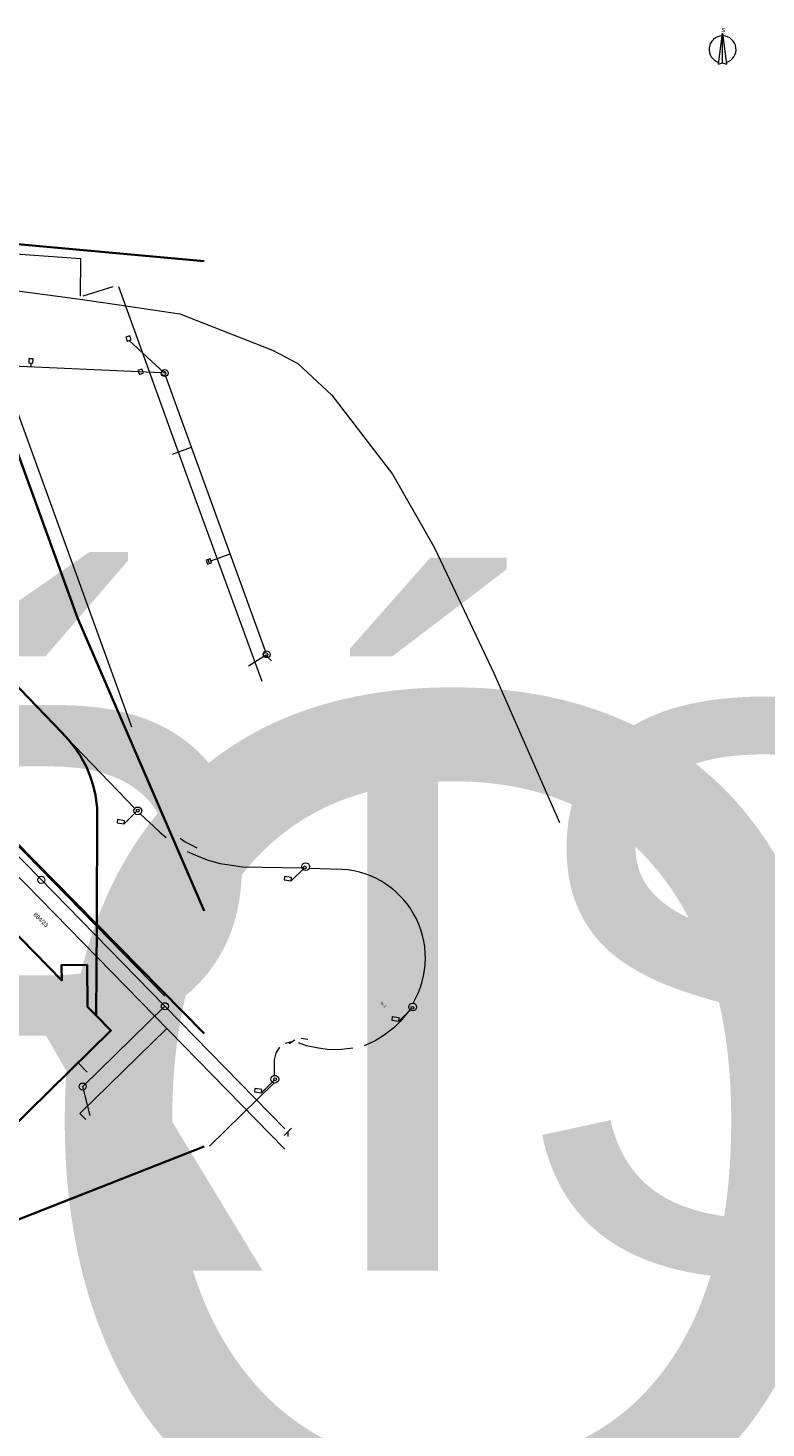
# Model space of a CAD drawing. Header units: millimetres. Extents: x -526943 to -525788, y -1144876 to -1129089.
# Tile 132 of 134: x -526729 to -526624, y -1129359 to -1129161. Entities that reach past the tile are written whole.
import ezdxf
from ezdxf.enums import TextEntityAlignment as Align

# ---------------------------------------------------------------- set-up
doc = ezdxf.new("R2010")
doc.units = ezdxf.units.MM
doc.header["$LTSCALE"] = 12
for name, color, linetype, lineweight in [('IS_sdelovací CETIN', 6, 'EL_VEDENI_SLABOPROUD_PODZ', 0), ('ISa_destova_kanalizace', 6, 'KANALIZACE_DESTOVA_PODZ', 0), ('ISa_NN', 6, 'EL_VEDENI_NN_PODZ', 0), ('ISa_splaskova_kanalizace', 6, 'KANALIZACE_SPLASKOVA_PODZ', 0), ('KN tlusta', 170, 'Continuous', 35), ('tenka', 6, 'Continuous', 9), ('text', 6, 'Continuous', 9)]:
    doc.layers.add(name, color=color, linetype=linetype, lineweight=lineweight)
doc.layers.add('ISa_Vodovod', color=6, linetype='VODA_PITNA_PODZ')
doc.layers.add('Parc. č.', color=170, linetype='Continuous')
doc.styles.add('laplan', font='txt', dxfattribs={"height": 0.002})
doc.styles.add('pivovarska', font='txt')
doc.styles.add('VCDSTYLE13', font='Microsoft Sans Serif')
doc.linetypes.add('EL_VEDENI_NN_PODZ', pattern='A,35,-15,[109,CADKON.SHX,S=5,R=0,X=0,Y=0],-50', length=100)
doc.linetypes.add('EL_VEDENI_SLABOPROUD_PODZ', pattern='A,10,-30,[116,CADKON.SHX,S=5,R=0,X=0,Y=0],-35,10,-10', length=95)
doc.linetypes.add('KANALIZACE_DESTOVA_PODZ', pattern='A,35,-15,[102,CADKON.SHX,S=5,R=0,X=0,Y=5],-5,[106,CADKON.SHX,S=5,R=0,X=10,Y=0],30,-15', length=100)
doc.linetypes.add('KANALIZACE_SPLASKOVA_PODZ', pattern='A,35,-15,[102,CADKON.SHX,S=5,R=0,X=0,Y=5],-5,[102,CADKON.SHX,S=5,R=0,X=20,Y=5],30,-15', length=100)
doc.linetypes.add('VODA_PITNA_PODZ', pattern='A,35,-15,[117,CADKON.SHX,S=1.25,R=0,X=0,Y=0],-50', length=100)

# ---------------------------------------------------------------- blocks, each defined once
blk = doc.blocks.new('A$C786E34EF')
at = {"layer": 'tenka'}
for p, q in [((350, 0), (500, 1150)), ((500, 50), (500, 1150)), ((500, 1150), (650, 0)), ((350, 0), (500, 50)), ((500, 50), (650, 0))]:
    blk.add_line(p, q, dxfattribs=at)
for start, end in [(91.4974, 253.6398), (286.3602, 88.5026)]:
    blk.add_arc((500, 550), 500, start, end, dxfattribs=at)
at = {"layer": 'text', "insert": (457, 1341), "char_height": 150, "attachment_point": 1, "style": 'pivovarska'}
blk.add_mtext_dynamic_manual_height_columns('S', width=200, gutter_width=500, heights=[0], dxfattribs=at)

msp = doc.modelspace()

# ---------------------------------------------------------------- linework, layer by layer
at = {"layer": 'ISa_destova_kanalizace', "ltscale": 0.002}
for p, q in [((-526714.262, -1129204.579), (-526714.826, -1129204.784)), ((-526714.826, -1129204.784), (-526714.62, -1129205.348)), ((-526714.62, -1129205.348), (-526714.056, -1129205.142)), ((-526714.338, -1129205.245), (-526709.34, -1129209.85)), ((-526714.056, -1129205.142), (-526714.262, -1129204.579)), ((-526728.541, -1129207.822), (-526728.561, -1129208.422)), ((-526727.941, -1129207.842), (-526728.541, -1129207.822)), ((-526727.961, -1129208.442), (-526727.941, -1129207.842)), ((-526709.84, -1129209.833), (-526741.37, -1129208.397)), ((-526728.561, -1129208.422), (-526727.961, -1129208.442)), ((-526728.261, -1129208.433), (-526728.28, -1129208.993)), ((-526712.553, -1129209.277), (-526713.116, -1129209.483)), ((-526713.116, -1129209.483), (-526712.911, -1129210.047)), ((-526712.911, -1129210.047), (-526712.347, -1129209.841)), ((-526712.347, -1129209.841), (-526712.553, -1129209.277)), ((-526708.208, -1129221.318), (-526705.536, -1129220.344))]:
    msp.add_line(p, q, dxfattribs=at)
at = {"layer": 'ISa_destova_kanalizace', "linetype": 'Continuous', "ltscale": 0.002}
msp.add_circle((-526709.34, -1129209.85), 0.5, dxfattribs=at)
at = {"layer": 'ISa_destova_kanalizace', "ltscale": 0.002}
msp.add_circle((-526709.481, -1129209.901), 0.3, dxfattribs=at)
at = {"layer": 'ISa_NN', "ltscale": 0.002}
for p, q in [((-526734.45, -1129192.694), (-526721.232, -1129193.653)), ((-526721.232, -1129193.653), (-526721.278, -1129198.956)), ((-526720.885, -1129198.941), (-526716.609, -1129197.612)), ((-526715.859, -1129197.612), (-526705.964, -1129225.063))]:
    msp.add_line(p, q, dxfattribs=at)
at = {"layer": 'KN tlusta', "linetype": 'Continuous'}
for p, q in [((-526741.23, -1129190.6), (-526703.74, -1129194.032)), ((-526723.86, -1129260.67), (-526737.13, -1129246.93)), ((-526718.93, -1129287.85), (-526718.88, -1129271.34)), ((-526718.93, -1129287.85), (-526719.03, -1129300.73)), ((-526703.74, -1129303.246), (-526718.93, -1129287.85)), ((-526785.4, -1129351.34), (-526703.74, -1129319.227))]:
    msp.add_line(p, q, dxfattribs=at)
for points in [[(-526703.74, -1129285.901), (-526721.68, -1129244.48), (-526734.14, -1129210.15)], [(-526718.88, -1129271.34), (-526719.068, -1129269.948), (-526719.139, -1129269.554), (-526719.454, -1129268.185), (-526719.865, -1129266.841), (-526720.37, -1129265.53), (-526721.082, -1129264.269), (-526721.192, -1129264.091), (-526722.002, -1129262.89), (-526722.893, -1129261.748), (-526723.86, -1129260.67)], [(-526739.93, -1129279.04), (-526733.69, -1129272.89), (-526718.93, -1129287.85)], [(-526738.45, -1129280.88), (-526764.65, -1129306.54), (-526743.16, -1129328.56), (-526716.94, -1129302.84), (-526719.03, -1129300.73)], [(-526719.03, -1129300.73), (-526720.25, -1129299.47), (-526720.3, -1129293.55), (-526723.92, -1129293.57), (-526723.9, -1129295.76), (-526731.57, -1129287.87), (-526731.36, -1129282.31), (-526735.01, -1129282.16), (-526735.06, -1129284.35), (-526738.45, -1129280.88)]]:
    msp.add_lwpolyline(points, dxfattribs=at)

# ---------------------------------------------------------------- block references
at = {"layer": 'tenka', "xscale": 0.003817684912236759, "yscale": 0.003817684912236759, "zscale": 0.003817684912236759}
msp.add_blockref('A$C786E34EF', (-526632.338, -1129166.175), dxfattribs=at)

# ---------------------------------------------------------------- texts
at = {"layer": 'Parc. č.', "style": 'laplan'}
msp.add_text('884/23', height=0.6, rotation=316, dxfattribs=at).set_placement((-526727.049, -1129287.397), align=Align.CENTER)

# ---------------------------------------------------------------- next in the draw order: texts
at = {"layer": 'text', "insert": (-526839.245, -1129256.802), "char_height": 0.4, "width": 4.56759, "attachment_point": 1, "style": 'laplan', "bg_fill": 3, "box_fill_scale": 1.1, "bg_fill_color": 256, "bg_fill_transparency": 0}
msp.add_mtext('\\pi0.1098;{\\H200x;PŘÍSTAVBA HALY}', dxfattribs=at)

# ---------------------------------------------------------------- next in the draw order: linework, layer by layer
at = {"layer": 'ISa_destova_kanalizace', "ltscale": 0.002}
for p, q in [((-526695.091, -1129249.17), (-526709.169, -1129210.32)), ((-526702.798, -1129236.385), (-526700.082, -1129235.396)), ((-526702.9, -1129236.104), (-526703.464, -1129236.309)), ((-526703.464, -1129236.309), (-526703.259, -1129236.873)), ((-526703.259, -1129236.873), (-526702.695, -1129236.667)), ((-526702.977, -1129236.77), (-526703.182, -1129236.206)), ((-526702.695, -1129236.667), (-526702.9, -1129236.104)), ((-526697.496, -1129251.257), (-526694.92, -1129249.64)), ((-526694.946, -1129249.835), (-526694.247, -1129250.55)), ((-526694.247, -1129250.55), (-526694.946, -1129249.835))]:
    msp.add_line(p, q, dxfattribs=at)
at = {"layer": 'ISa_destova_kanalizace', "linetype": 'Continuous', "ltscale": 0.002}
msp.add_circle((-526694.92, -1129249.64), 0.5, dxfattribs=at)
at = {"layer": 'ISa_destova_kanalizace', "ltscale": 0.002}
msp.add_circle((-526695.061, -1129249.691), 0.3, dxfattribs=at)

# ---------------------------------------------------------------- next in the draw order: texts
at = {"layer": 'text', "insert": (-526838.33, -1129256.088), "char_height": 0.6, "width": 2.57861, "attachment_point": 1, "style": 'laplan', "bg_fill": 3, "box_fill_scale": 1.1, "bg_fill_color": 256, "bg_fill_transparency": 0}
msp.add_mtext('\\pi0.23416;{\\H200x;SO.01}', dxfattribs=at)

# ---------------------------------------------------------------- next in the draw order: linework, layer by layer
at = {"layer": 'IS_sdelovací CETIN', "ltscale": 0.003, "flags": 128}
msp.add_lwpolyline([(-526755.65, -1129195.19), (-526741.22, -1129196.75), (-526721.27, -1129199.4), (-526716.08, -1129200.15), (-526707.2, -1129201.46), (-526694.09, -1129206.62), (-526690.52, -1129208.49), (-526685.69, -1129212.96), (-526677.09, -1129224.13), (-526671.18, -1129234.55), (-526662.74, -1129252.41), (-526653.5, -1129273.401)], dxfattribs=at)
at = {"layer": 'ISa_destova_kanalizace', "ltscale": 0.002}
for p, q in [((-526709.289, -1129297.982), (-526744.614, -1129261.849)), ((-526720.295, -1129308.742), (-526721.685, -1129307.315))]:
    msp.add_line(p, q, dxfattribs=at)
at = {"layer": 'ISa_destova_kanalizace', "linetype": 'Continuous', "ltscale": 0.002}
for centre, radius in [((-526713.136, -1129271.77), 0.544), ((-526689.401, -1129279.656), 0.544), ((-526674.257, -1129299.514), 0.544), ((-526720.931, -1129310.762), 0.5), ((-526693.755, -1129309.722), 0.544)]:
    msp.add_circle(centre, radius, dxfattribs=at)
at = {"layer": 'ISa_NN', "ltscale": 0.002}
for p, q in [((-526713.993, -1129259.943), (-526731.581, -1129211.414)), ((-526705.964, -1129225.063), (-526695.614, -1129253.447)), ((-526730.5, -1129253.856), (-526713.555, -1129271.445)), ((-526716.002, -1129273.013), (-526716.069, -1129273.482)), ((-526715.012, -1129273.157), (-526716.002, -1129273.013)), ((-526715.081, -1129273.627), (-526713.296, -1129271.877)), ((-526715.081, -1129273.627), (-526715.012, -1129273.157)), ((-526712.811, -1129272.205), (-526710.885, -1129273.995)), ((-526716.069, -1129273.482), (-526715.081, -1129273.627)), ((-526710.885, -1129273.995), (-526710.009, -1129274.801)), ((-526710.009, -1129274.801), (-526709.133, -1129275.519)), ((-526707.128, -1129275.623), (-526706.427, -1129276.162)), ((-526706.427, -1129276.162), (-526705.591, -1129276.569)), ((-526705.591, -1129276.569), (-526704.8, -1129277.02)), ((-526706.147, -1129277.498), (-526704.739, -1129278.133)), ((-526704.739, -1129278.133), (-526703.198, -1129278.725)), ((-526703.198, -1129278.725), (-526701.479, -1129279.231)), ((-526701.479, -1129279.231), (-526700.155, -1129279.423)), ((-526700.155, -1129279.423), (-526698.344, -1129279.665)), ((-526698.344, -1129279.665), (-526689.857, -1129279.85)), ((-526692.366, -1129281.038), (-526692.432, -1129281.507)), ((-526691.376, -1129281.182), (-526692.366, -1129281.038)), ((-526691.444, -1129281.652), (-526689.659, -1129279.901)), ((-526691.444, -1129281.652), (-526691.376, -1129281.182)), ((-526688.885, -1129279.861), (-526684.365, -1129280.034)), ((-526692.432, -1129281.507), (-526691.444, -1129281.652)), ((-526677.152, -1129300.9), (-526677.219, -1129301.369)), ((-526676.162, -1129301.044), (-526677.152, -1129300.9)), ((-526676.23, -1129301.514), (-526674.446, -1129299.763)), ((-526676.23, -1129301.514), (-526676.162, -1129301.044)), ((-526674.641, -1129299.913), (-526676.026, -1129301.545)), ((-526676.947, -1129302.446), (-526678.291, -1129303.483)), ((-526677.219, -1129301.369), (-526676.23, -1129301.514)), ((-526676.026, -1129301.545), (-526676.947, -1129302.446)), ((-526691.394, -1129304.442), (-526692.29, -1129304.675)), ((-526690.943, -1129304.198), (-526691.734, -1129304.703)), ((-526689.261, -1129304.981), (-526690.421, -1129304.561)), ((-526689.073, -1129304.084), (-526690.047, -1129303.964)), ((-526687.559, -1129305.352), (-526689.261, -1129304.981)), ((-526679.562, -1129304.31), (-526681.112, -1129304.994)), ((-526678.291, -1129303.483), (-526679.562, -1129304.31)), ((-526693.831, -1129306.987), (-526693.855, -1129309.207)), ((-526693.632, -1129306.041), (-526693.831, -1129306.987)), ((-526693.081, -1129305.181), (-526693.632, -1129306.041)), ((-526686.287, -1129305.502), (-526687.559, -1129305.352)), ((-526684.69, -1129305.547), (-526686.287, -1129305.502)), ((-526682.711, -1129305.326), (-526684.69, -1129305.547)), ((-526693.866, -1129310.236), (-526702.993, -1129319.192)), ((-526696.56, -1129311.017), (-526696.626, -1129311.486)), ((-526695.57, -1129311.161), (-526696.56, -1129311.017)), ((-526695.638, -1129311.631), (-526693.853, -1129309.88)), ((-526696.626, -1129311.486), (-526695.638, -1129311.631)), ((-526695.638, -1129311.631), (-526695.57, -1129311.161))]:
    msp.add_line(p, q, dxfattribs=at)
for centre in [(-526713.153, -1129271.736), (-526689.516, -1129279.761), (-526674.303, -1129299.623), (-526693.71, -1129309.74)]:
    msp.add_circle(centre, 0.2, dxfattribs=at)
msp.add_arc((-526685.011, -1129292.575), 12.558, 329.37464, 90.40407, dxfattribs=at)
at = {"layer": 'ISa_splaskova_kanalizace', "ltscale": 0.002}
for p, q in [((-526709.306, -1129299.397), (-526744.684, -1129263.209)), ((-526720.931, -1129310.762), (-526709.305, -1129299.396)), ((-526692.344, -1129316.757), (-526709.311, -1129299.402)), ((-526719.889, -1129314.833), (-526720.931, -1129310.762)), ((-526691.382, -1129316.656), (-526692.455, -1129317.705)), ((-526691.92, -1129317.181), (-526691.92, -1129317.802))]:
    msp.add_line(p, q, dxfattribs=at)
for centre in [(-526726.782, -1129281.52), (-526709.306, -1129299.397)]:
    msp.add_circle(centre, 0.5, dxfattribs=at)
at = {"layer": 'ISa_Vodovod', "ltscale": 0.002}
msp.add_line((-526757.66, -1129252.802), (-526708.743, -1129302.834), dxfattribs=at)
at = {"layer": 'ISa_Vodovod', "color": 6, "ltscale": 0.002}
for p, q in [((-526709.03, -1129302.539), (-526721.347, -1129314.58)), ((-526708.743, -1129302.834), (-526692.344, -1129319.606)), ((-526721.347, -1129314.58), (-526720.508, -1129315.438))]:
    msp.add_line(p, q, dxfattribs=at)

# ---------------------------------------------------------------- next in the draw order: texts
at = {"layer": 'ISa_NN', "ltscale": 0.002, "style": 'VCDSTYLE13', "width": 0.9}
msp.add_text('2 %%%', height=0.4, rotation=135.72, dxfattribs=at).set_placement((-526677.938, -1129299.375))

doc.saveas('drawing.dxf')
